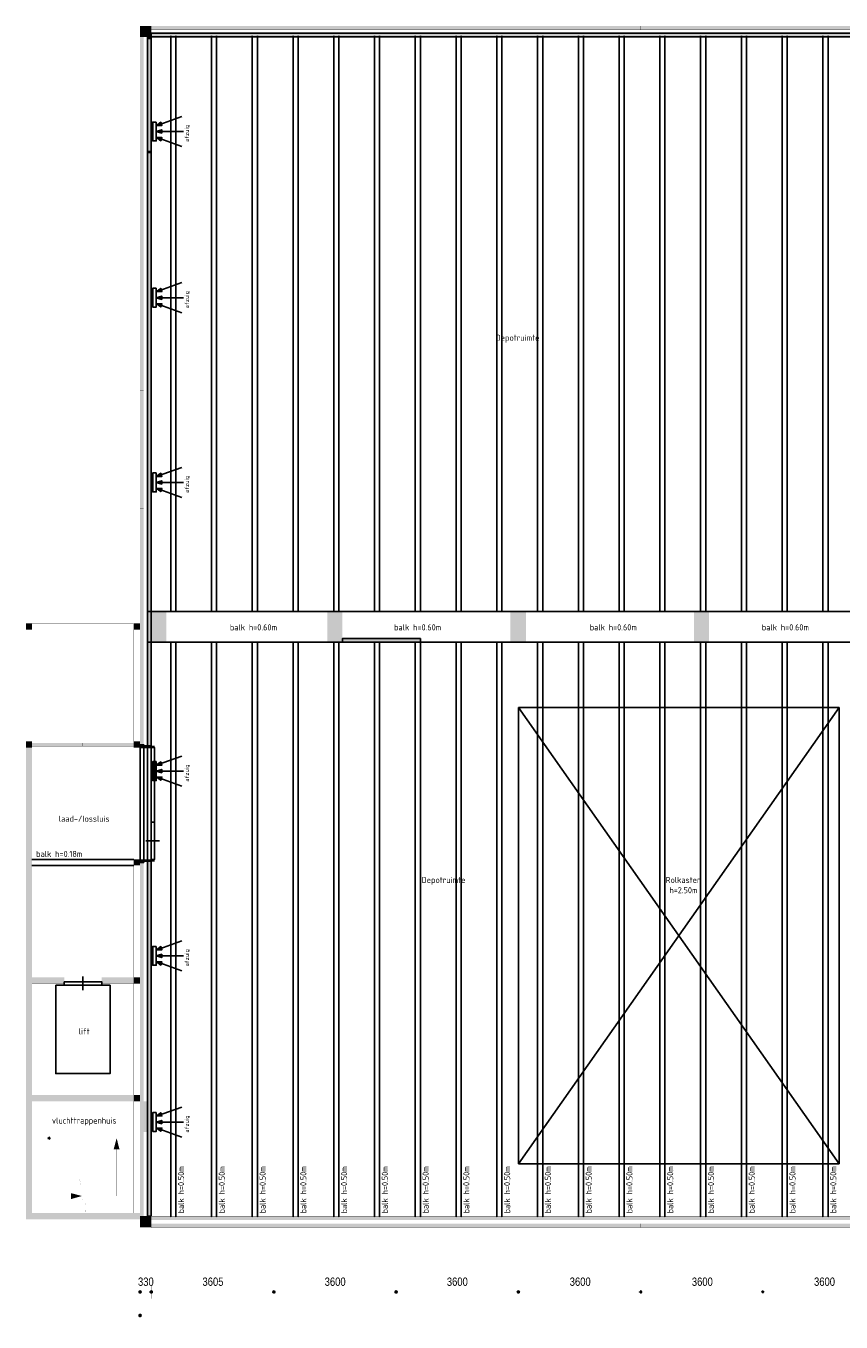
# Model space of a CAD drawing. Header units: millimetres. Extents: x 261 to 80476, y 988 to 41725.
# Tile 1 of 14: x 261 to 24260, y 988 to 39140. Entities that reach past the tile are written whole.
import ezdxf

# ---------------------------------------------------------------- set-up
doc = ezdxf.new("R2010")
doc.units = ezdxf.units.MM
doc.linetypes.add('ACAD_ISO02W100', pattern=[15, 12, -3])
for name, color, linetype in [('balken', 1, 'ACAD_ISO02W100'), ('H', 7, 'Continuous'), ('P', 7, 'Continuous'), ('ruimtebenaming', 1, 'Continuous'), ('T', 7, 'Continuous'), ('ventilatieopening', 3, 'Continuous')]:
    doc.layers.add(name, color=color, linetype=linetype)

# ---------------------------------------------------------------- blocks, each defined once
blk = doc.blocks.new('afzuig')
at = {"layer": 'ventilatieopening'}
for p, q in [((107, 170), (856, 442)), ((107, 0), (904, 0)), ((107, -170), (856, -442))]:
    blk.add_line(p, q, dxfattribs=at)
for points in [[(107, 278), (0, 278), (0, -278), (107, -278)], [(107, 170), (274, 178), (240, 271)], [(107, 0), (266, -49), (266, 49)], [(107, -170), (274, -178), (240, -271)]]:
    blk.add_lwpolyline(points, close=True, dxfattribs=at)
at = {"layer": 'balken', "insert": (946, -312), "char_height": 120, "width": 2608.18, "attachment_point": 1, "rotation": 90}
blk.add_mtext('{\\Fisocp|c0;afzuig}', dxfattribs=at)

msp = doc.modelspace()

# ---------------------------------------------------------------- hatches: boundary and pattern name
for points in [[(71276, 38926), (3948, 38926), (3948, 38816), (71276, 38816)], [(3948, 35412), (3837, 35412), (3837, 17947), (3948, 17947)], [(11875, 21104), (9579, 21104), (9579, 21005), (11875, 21005)], [(3948, 4104), (3837, 4104), (3837, 14551), (3948, 14551)]]:
    msp.add_hatch(color=256).paths.add_polyline_path(points)
at = {"layer": 'H', "linetype": 'Continuous'}
for points in [[(3616, 39140), (3948, 39140), (3948, 38816), (3616, 38816), (3616, 39140)], [(3948, 39140), (7555, 39140), (7555, 39030), (3948, 39030), (3948, 39140)], [(7555, 39140), (11155, 39140), (11155, 39030), (7555, 39030), (7555, 39140)], [(11155, 39140), (14751, 39140), (14751, 39030), (11155, 39030), (11155, 39140)], [(14751, 39140), (18351, 39140), (18351, 39030), (14751, 39030), (14751, 39140)], [(18351, 39140), (21951, 39140), (21951, 39030), (18351, 39030), (18351, 39140)], [(21951, 39140), (25558, 39140), (25558, 39030), (21951, 39030), (21951, 39140)], [(3616, 38816), (3727, 38816), (3727, 35344), (3616, 35344), (3616, 38816)], [(3844, 38748), (3948, 38748), (3948, 38819), (3844, 38819), (3844, 38748)], [(3844, 38816), (3948, 38816), (3948, 35412), (3844, 35412), (3844, 38816)], [(3616, 35344), (3727, 35344), (3727, 31873), (3616, 31873), (3616, 35344)], [(3844, 35394), (3948, 35394), (3948, 35465), (3844, 35465), (3844, 35394)], [(3616, 31873), (3727, 31873), (3727, 28401), (3616, 28401), (3616, 31873)], [(3616, 28401), (3727, 28401), (3727, 24930), (3616, 24930), (3616, 28401)], [(3616, 24930), (3727, 24930), (3727, 21458), (3616, 21458), (3616, 24930)], [(3948, 21907), (4397, 21907), (4397, 21009), (3948, 21009), (3948, 21907)], [(9130, 21907), (9579, 21907), (9579, 21009), (9130, 21009), (9130, 21907)], [(14523, 21907), (14983, 21907), (14983, 21009), (14523, 21009), (14523, 21907)], [(19926, 21907), (20375, 21907), (20375, 21009), (19926, 21009), (19926, 21907)], [(441, 21372), (262, 21372), (262, 21551), (441, 21551), (441, 21372), (441, 21372)], [(3616, 21372), (3438, 21372), (3438, 21551), (3616, 21551), (3616, 21372), (3616, 21372)], [(3616, 21458), (3727, 21458), (3727, 17983), (3616, 17983), (3616, 21458)], [(262, 18079), (262, 7483), (441, 7483), (441, 18079), (262, 18079), (262, 18079)], [(441, 17901), (262, 17901), (262, 18079), (441, 18079), (441, 17901), (441, 17901)], [(441, 18036), (3438, 18036), (3438, 17944), (441, 17944), (441, 18036)], [(3616, 17901), (3438, 17901), (3438, 18079), (3616, 18079), (3616, 17901), (3616, 17901)], [(3616, 17880), (4048, 17880), (4048, 17951), (3616, 17951), (3616, 17880)], [(3438, 14604), (3616, 14604), (3616, 14429), (3438, 14429), (3438, 14604), (3438, 14604)], [(3616, 14536), (4048, 14536), (4048, 14608), (3616, 14608), (3616, 14536)], [(3616, 14522), (3727, 14522), (3727, 11051), (3616, 11051), (3616, 14522)], [(441, 10954), (1389, 10954), (1389, 11132), (441, 11132), (441, 10954), (441, 10954)], [(3438, 11132), (2490, 11132), (2490, 10954), (3438, 10954), (3438, 11132), (3438, 11132)], [(3438, 11132), (3616, 11132), (3616, 10954), (3438, 10954), (3438, 11132), (3438, 11132)], [(3616, 11051), (3727, 11051), (3727, 7575), (3616, 7575), (3616, 11051)], [(441, 7483), (3420, 7483), (3420, 7672), (441, 7672), (441, 7483), (441, 7483)], [(3616, 7483), (3616, 7672), (3438, 7672), (3438, 7483), (3616, 7483), (3616, 7483)], [(441, 4011), (441, 7483), (262, 7483), (262, 4011), (441, 4011), (441, 4011)], [(3616, 7575), (3727, 7575), (3727, 4104), (3616, 4104), (3616, 7575)], [(3616, 7483), (3948, 7483), (3948, 6585), (3616, 6585), (3616, 7483)], [(3844, 7483), (3948, 7483), (3948, 6585), (3844, 6585), (3844, 7483)], [(1000, 6399), (947, 6346), (893, 6399), (947, 6453), (1000, 6399), (1000, 6399), (1000, 6399)], [(2932, 6399), (3014, 6078), (2846, 6078), (2932, 6399), (2932, 6399)], [(2932, 6399), (2846, 6075), (2846, 6078), (2932, 6399)], [(2932, 6399), (3018, 6078), (2932, 6396), (2932, 6399)], [(1795, 5198), (1873, 4884), (1795, 5195), (1795, 5198)], [(1838, 5198), (1916, 4884), (1838, 5195), (1838, 5198)], [(1913, 4699), (1592, 4614), (1592, 4781), (1913, 4699), (1913, 4699)], [(1592, 4781), (1916, 4699), (1592, 4781), (1592, 4781)], [(1913, 4699), (1595, 4610), (1592, 4614), (1913, 4699)], [(1888, 4781), (1898, 4749), (1888, 4781), (1888, 4781)], [(1913, 4688), (1995, 4375), (1913, 4685), (1913, 4688)], [(1930, 4781), (1941, 4749), (1930, 4781), (1930, 4781)], [(1955, 4688), (2034, 4375), (1955, 4685), (1955, 4688)], [(3616, 4011), (262, 4011), (262, 4197), (3616, 4197), (3616, 4011), (3616, 4011)], [(2034, 4172), (2045, 4147), (2034, 4172), (2034, 4172)], [(2077, 4172), (2087, 4147), (2077, 4172), (2077, 4172)], [(78369, 4104), (3616, 4104), (3616, 3993), (78369, 3993), (78369, 4104), (78369, 4104)], [(3948, 4104), (3616, 4104), (3616, 3776), (3948, 3776), (3948, 4104), (3948, 4104)], [(3948, 3883), (7555, 3883), (7555, 3776), (3948, 3776), (3948, 3883)], [(7555, 3883), (11155, 3883), (11155, 3776), (7555, 3776), (7555, 3883)], [(11155, 3883), (14751, 3883), (14751, 3776), (11155, 3776), (11155, 3883)], [(14751, 3883), (18351, 3883), (18351, 3776), (14751, 3776), (14751, 3883)], [(18351, 3883), (21951, 3883), (21951, 3776), (18351, 3776), (18351, 3883)], [(21951, 3883), (25558, 3883), (25558, 3776), (21951, 3776), (21951, 3883)], [(3677, 1876), (3663, 1837), (3624, 1823), (3581, 1837), (3566, 1876), (3581, 1912), (3624, 1930), (3663, 1912), (3677, 1876), (3677, 1876), (3677, 1876)], [(3677, 1876), (3663, 1837), (3624, 1823), (3581, 1837), (3566, 1876), (3581, 1912), (3624, 1930), (3663, 1912), (3677, 1876), (3677, 1876), (3677, 1876)], [(4008, 1876), (3994, 1837), (3951, 1823), (3912, 1837), (3898, 1876), (3912, 1912), (3951, 1930), (3994, 1912), (4008, 1876), (4008, 1876), (4008, 1876)], [(4008, 1876), (3994, 1837), (3951, 1823), (3912, 1837), (3898, 1876), (3912, 1912), (3951, 1930), (3994, 1912), (4008, 1876), (4008, 1876), (4008, 1876)], [(4008, 1876), (3994, 1837), (3951, 1823), (3912, 1837), (3898, 1876), (3912, 1912), (3951, 1930), (3994, 1912), (4008, 1876), (4008, 1876), (4008, 1876)], [(7619, 1876), (7601, 1837), (7558, 1823), (7523, 1837), (7505, 1876), (7523, 1912), (7558, 1930), (7601, 1912), (7619, 1876), (7619, 1876), (7619, 1876)], [(7619, 1876), (7601, 1837), (7558, 1823), (7523, 1837), (7505, 1876), (7523, 1912), (7558, 1930), (7601, 1912), (7619, 1876), (7619, 1876), (7619, 1876)], [(11215, 1876), (11201, 1837), (11158, 1823), (11119, 1837), (11105, 1876), (11119, 1912), (11158, 1930), (11201, 1912), (11215, 1876), (11215, 1876), (11215, 1876)], [(11215, 1876), (11201, 1837), (11158, 1823), (11119, 1837), (11105, 1876), (11119, 1912), (11158, 1930), (11201, 1912), (11215, 1876), (11215, 1876), (11215, 1876)], [(14815, 1876), (14797, 1837), (14762, 1823), (14719, 1837), (14701, 1876), (14719, 1912), (14762, 1930), (14797, 1912), (14815, 1876), (14815, 1876), (14815, 1876)], [(14815, 1876), (14797, 1837), (14762, 1823), (14719, 1837), (14701, 1876), (14719, 1912), (14762, 1930), (14797, 1912), (14815, 1876), (14815, 1876), (14815, 1876)], [(18411, 1876), (18397, 1837), (18358, 1823), (18304, 1876), (18358, 1930), (18397, 1912), (18411, 1876), (18411, 1876), (18411, 1876)], [(18411, 1876), (18397, 1837), (18358, 1823), (18304, 1876), (18358, 1930), (18397, 1912), (18411, 1876), (18411, 1876), (18411, 1876)], [(22011, 1876), (21958, 1823), (21904, 1876), (21958, 1930), (22011, 1876), (22011, 1876), (22011, 1876)], [(22011, 1876), (21958, 1823), (21904, 1876), (21958, 1930), (22011, 1876), (22011, 1876), (22011, 1876)], [(3677, 1181), (3663, 1142), (3624, 1128), (3581, 1142), (3566, 1181), (3581, 1224), (3624, 1238), (3663, 1224), (3677, 1181), (3677, 1181), (3677, 1181)]]:
    msp.add_hatch(color=256, dxfattribs=at).paths.add_polyline_path(points)

# ---------------------------------------------------------------- linework, layer by layer
msp.add_line((11875, 21004), (11875, 21104))
at = {"color": 1}
for p, q in [((24200, 19075), (14763, 5648)), ((14763, 19075), (24200, 5648))]:
    msp.add_line(p, q, dxfattribs=at)
for points in [[(71276, 38926), (3948, 38926), (3948, 38816), (71276, 38816)], [(3948, 35412), (3837, 35412), (3837, 17947), (3948, 17947)], [(11875, 21104), (9579, 21104), (9579, 21005), (11875, 21005)], [(3948, 4104), (3837, 4104), (3837, 14551), (3948, 14551)]]:
    msp.add_lwpolyline(points, close=True)
msp.add_lwpolyline([(24200, 5648), (14763, 5648), (14763, 19075), (24200, 19075)], close=True, dxfattribs=at)
at = {"layer": 'balken', "ltscale": 0.25}
for p, q in [((4525, 38849), (4525, 21904)), ((4675, 38849), (4675, 21904)), ((5725, 38849), (5725, 21904)), ((5875, 38849), (5875, 21904)), ((6925, 38849), (6925, 21904)), ((7075, 38849), (7075, 21904)), ((8125, 38849), (8125, 21904)), ((8275, 38849), (8275, 21904)), ((9325, 38849), (9325, 21904)), ((9475, 38849), (9475, 21904)), ((10525, 38849), (10525, 21904)), ((10675, 38849), (10675, 21904)), ((11725, 38849), (11725, 21904)), ((11875, 38849), (11875, 21904)), ((12925, 38849), (12925, 21904)), ((13075, 38849), (13075, 21904)), ((14125, 38849), (14125, 21904)), ((14275, 38849), (14275, 21904)), ((15325, 38849), (15325, 21904)), ((15475, 38849), (15475, 21904)), ((16525, 38849), (16525, 21904)), ((16675, 38849), (16675, 21904)), ((17725, 38849), (17725, 21904)), ((17875, 38849), (17875, 21904)), ((18925, 38849), (18925, 21904)), ((19075, 38849), (19075, 21904)), ((20125, 38849), (20125, 21904)), ((20275, 38849), (20275, 21904)), ((21325, 38849), (21325, 21904)), ((21475, 38849), (21475, 21904)), ((22525, 38849), (22525, 21904)), ((22675, 38849), (22675, 21904)), ((23725, 38849), (23725, 21904)), ((23875, 38849), (23875, 21904)), ((72366, 21904), (3864, 21904)), ((3864, 21004), (72366, 21004)), ((4525, 21004), (4525, 4071)), ((4675, 21004), (4675, 4071)), ((5725, 21004), (5725, 4071)), ((5875, 21004), (5875, 4071)), ((6925, 21004), (6925, 4071)), ((7075, 21004), (7075, 4071)), ((8125, 21004), (8125, 4071)), ((8275, 21004), (8275, 4071)), ((9325, 21004), (9325, 4071)), ((9475, 21004), (9475, 4071)), ((10525, 21004), (10525, 4071)), ((10675, 21004), (10675, 4071)), ((11725, 21004), (11725, 4071)), ((11875, 21004), (11875, 4071)), ((12925, 21004), (12925, 4071)), ((13075, 21004), (13075, 4071)), ((14125, 21004), (14125, 4071)), ((14275, 21004), (14275, 4071)), ((15325, 21004), (15325, 4071)), ((15475, 21004), (15475, 4071)), ((16525, 21004), (16525, 4071)), ((16675, 21004), (16675, 4071)), ((17725, 21004), (17725, 4071)), ((17875, 21004), (17875, 4071)), ((18925, 21004), (18925, 4071)), ((19075, 21004), (19075, 4071)), ((20125, 21004), (20125, 4071)), ((20275, 21004), (20275, 4071)), ((21325, 21004), (21325, 4071)), ((21475, 21004), (21475, 4071)), ((22525, 21004), (22525, 4071)), ((22675, 21004), (22675, 4071)), ((23725, 21004), (23725, 4071)), ((23875, 21004), (23875, 4071)), ((3438, 14608), (435, 14608)), ((3438, 14426), (435, 14426))]:
    msp.add_line(p, q, dxfattribs=at)
at = {"layer": 'P', "const_width": 2.22}
for points in [[(3620, 39136), (3948, 39136), (3948, 38816), (3620, 38816), (3620, 39136)], [(3948, 39136), (7558, 39136), (7558, 39026), (3948, 39026), (3948, 39136)], [(7558, 39136), (11155, 39136), (11155, 39026), (7558, 39026), (7558, 39136)], [(11155, 39136), (14755, 39136), (14755, 39026), (11155, 39026), (11155, 39136)], [(14755, 39136), (18354, 39136), (18354, 39026), (14755, 39026), (14755, 39136)], [(18354, 39136), (21954, 39136), (21954, 39026), (18354, 39026), (18354, 39136)], [(21954, 39136), (25561, 39136), (25561, 39026), (21954, 39026), (21954, 39136)], [(3620, 38816), (3730, 38816), (3730, 35344), (3620, 35344), (3620, 38816)], [(3834, 38819), (3948, 38819)], [(3848, 38816), (3948, 38816), (3948, 35412), (3848, 35412), (3848, 38816)], [(3848, 38816), (3948, 38816), (3948, 38762), (3848, 38762), (3848, 38816)], [(3894, 38769), (3894, 35462)], [(3620, 35344), (3730, 35344), (3730, 31869), (3620, 31869), (3620, 35344)], [(3848, 35462), (3948, 35462), (3948, 35412), (3848, 35412), (3848, 35462)], [(3620, 31869), (3730, 31869), (3730, 28398), (3620, 28398), (3620, 31869)], [(3620, 28398), (3730, 28398), (3730, 24926), (3620, 24926), (3620, 28398)], [(3620, 24926), (3730, 24926), (3730, 21455), (3620, 21455), (3620, 24926)], [(3948, 21904), (4397, 21904), (4397, 21005), (3948, 21005), (3948, 21904)], [(9134, 21904), (9579, 21904), (9579, 21005), (9134, 21005), (9134, 21904)], [(14526, 21904), (14983, 21904), (14983, 21005), (14526, 21005), (14526, 21904)], [(19930, 21904), (20379, 21904), (20379, 21005), (19930, 21005), (19930, 21904)], [(262, 21551), (262, 21372)], [(262, 21551), (441, 21551)], [(262, 21551), (262, 18076)], [(262, 21372), (441, 21372)], [(441, 21551), (441, 21372)], [(441, 21551), (441, 18076)], [(441, 21551), (3424, 21551)], [(441, 21372), (3438, 21372)], [(3438, 21551), (3438, 17897)], [(3438, 21551), (3438, 21372)], [(3438, 21551), (3616, 21551)], [(3438, 21372), (3616, 21372)], [(3616, 21551), (3616, 21372)], [(3620, 21455), (3730, 21455), (3730, 17983), (3620, 17983), (3620, 21455)], [(262, 18079), (262, 7483)], [(262, 18079), (441, 18079)], [(262, 18079), (262, 17897)], [(262, 18079), (441, 18079)], [(441, 18079), (441, 7483)], [(441, 18079), (441, 17897)], [(441, 17986), (3438, 17986)], [(444, 18033), (3442, 18033), (3442, 17940), (444, 17940), (444, 18033)], [(1937, 18036), (1937, 17940)], [(3438, 18079), (3438, 17897)], [(3438, 18079), (3616, 18079)], [(3616, 18079), (3616, 17897)], [(3620, 17947), (4051, 17947), (4051, 17897), (3620, 17897), (3620, 17947)], [(262, 17901), (441, 17901)], [(3438, 17901), (3616, 17901)], [(3438, 14608), (3438, 4197)], [(3438, 14608), (3616, 14608)], [(3438, 14608), (3438, 14426)], [(3616, 14608), (3616, 14426)], [(3620, 14604), (4051, 14604), (4051, 14551), (3620, 14551), (3620, 14604)], [(3620, 14518), (3730, 14518), (3730, 11047), (3620, 11047), (3620, 14518)], [(3438, 14429), (3616, 14429)], [(441, 11136), (441, 10954)], [(441, 11132), (1389, 11132)], [(1389, 11136), (1389, 10954)], [(2490, 11136), (2490, 10954)], [(2490, 11132), (3438, 11132)], [(3438, 11136), (3438, 10954)], [(3438, 11136), (3438, 10954)], [(3438, 11132), (3616, 11132)], [(3616, 11136), (3616, 10954)], [(441, 10954), (1389, 10954)], [(2490, 10954), (3438, 10954)], [(3438, 10954), (3616, 10954)], [(3620, 11047), (3730, 11047), (3730, 7575), (3620, 7575), (3620, 11047)], [(441, 7672), (3424, 7672)], [(441, 7672), (441, 7483)], [(3420, 7672), (3420, 7483)], [(3438, 7672), (3616, 7672)], [(3438, 7672), (3438, 7483)], [(3616, 7672), (3616, 7483)], [(262, 7486), (262, 4011)], [(262, 7483), (441, 7483)], [(262, 7483), (441, 7483)], [(441, 7486), (441, 4011)], [(441, 7483), (3424, 7483)], [(3438, 7483), (3616, 7483)], [(3620, 7575), (3730, 7575), (3730, 4100), (3620, 4100), (3620, 7575)], [(3620, 7479), (3948, 7479), (3948, 6585), (3620, 6585), (3620, 7479)], [(3848, 7479), (3948, 7479), (3948, 6585), (3848, 6585), (3848, 7479)], [(3691, 7034), (4101, 7034)], [(441, 6399), (1449, 6399)], [(993, 6396), (989, 6378), (979, 6360), (961, 6349), (943, 6346), (922, 6349), (908, 6360), (897, 6378), (893, 6396), (897, 6417), (908, 6431), (922, 6442), (943, 6449), (961, 6442), (979, 6431), (989, 6417), (993, 6396), (993, 6396), (993, 6396)], [(939, 6403), (939, 4696)], [(1446, 6399), (2433, 6399)], [(1449, 6403), (1449, 5195)], [(2430, 6403), (2430, 5195)], [(2430, 6399), (3438, 6399)], [(2843, 6078), (3018, 6078)], [(2928, 6096), (2928, 4696)], [(1446, 5198), (1795, 5198)], [(1795, 5198), (2433, 5198)], [(939, 4699), (1610, 4699)], [(1592, 4785), (1592, 4610)], [(1913, 4699), (2932, 4699)], [(262, 4200), (262, 4011)], [(262, 4197), (3616, 4197)], [(2016, 4275), (2016, 4239)], [(2059, 4275), (2059, 4239)], [(3616, 4200), (3616, 4011)], [(262, 4011), (441, 4011)], [(262, 4011), (3616, 4011)], [(3616, 4107), (3616, 3993)], [(3616, 4107), (3616, 3772)], [(3616, 4104), (78369, 4104)], [(3616, 4104), (3948, 4104)], [(3616, 3993), (78369, 3993)], [(3834, 4104), (3948, 4104)], [(3948, 4107), (3948, 3772)], [(3948, 3883), (7558, 3883), (7558, 3772), (3948, 3772), (3948, 3883)], [(7558, 3883), (11155, 3883), (11155, 3772), (7558, 3772), (7558, 3883)], [(11155, 3883), (14755, 3883), (14755, 3772), (11155, 3772), (11155, 3883)], [(14755, 3883), (18354, 3883), (18354, 3772), (14755, 3772), (14755, 3883)], [(18354, 3883), (21954, 3883), (21954, 3772), (18354, 3772), (18354, 3883)], [(21954, 3883), (25561, 3883), (25561, 3772), (21954, 3772), (21954, 3883)], [(3616, 3776), (3948, 3776)], [(3670, 1876), (3666, 1855), (3655, 1837), (3638, 1826), (3620, 1823), (3598, 1826), (3584, 1837), (3574, 1855), (3570, 1876), (3574, 1894), (3584, 1908), (3598, 1923), (3620, 1926), (3638, 1923), (3655, 1908), (3666, 1894), (3670, 1876), (3670, 1876), (3670, 1876)], [(3670, 1876), (3666, 1855), (3655, 1837), (3638, 1826), (3620, 1823), (3598, 1826), (3584, 1837), (3574, 1855), (3570, 1876), (3574, 1894), (3584, 1908), (3598, 1923), (3620, 1926), (3638, 1923), (3655, 1908), (3666, 1894), (3670, 1876), (3670, 1876), (3670, 1876)], [(3616, 2072), (3616, 1673)], [(3616, 2072), (3616, 1673)], [(4001, 1876), (3998, 1855), (3987, 1837), (3969, 1826), (3951, 1823), (3930, 1826), (3916, 1837), (3901, 1855), (3898, 1876), (3901, 1894), (3916, 1908), (3930, 1923), (3951, 1926), (3969, 1923), (3987, 1908), (3998, 1894), (4001, 1876), (4001, 1876), (4001, 1876)], [(4001, 1876), (3998, 1855), (3987, 1837), (3969, 1826), (3951, 1823), (3930, 1826), (3916, 1837), (3901, 1855), (3898, 1876), (3901, 1894), (3916, 1908), (3930, 1923), (3951, 1926), (3969, 1923), (3987, 1908), (3998, 1894), (4001, 1876), (4001, 1876), (4001, 1876)], [(4001, 1876), (3998, 1855), (3987, 1837), (3969, 1826), (3951, 1823), (3930, 1826), (3916, 1837), (3901, 1855), (3898, 1876), (3901, 1894), (3916, 1908), (3930, 1923), (3951, 1926), (3969, 1923), (3987, 1908), (3998, 1894), (4001, 1876), (4001, 1876), (4001, 1876)], [(3948, 2072), (3948, 1673)], [(3948, 2072), (3948, 1673)], [(3948, 2072), (3948, 1673)], [(7608, 1876), (7605, 1855), (7594, 1837), (7576, 1826), (7558, 1823), (7537, 1826), (7523, 1837), (7512, 1855), (7505, 1876), (7512, 1894), (7523, 1908), (7537, 1923), (7558, 1926), (7576, 1923), (7594, 1908), (7605, 1894), (7608, 1876), (7608, 1876), (7608, 1876)], [(7608, 1876), (7605, 1855), (7594, 1837), (7576, 1826), (7558, 1823), (7537, 1826), (7523, 1837), (7512, 1855), (7505, 1876), (7512, 1894), (7523, 1908), (7537, 1923), (7558, 1926), (7576, 1923), (7594, 1908), (7605, 1894), (7608, 1876), (7608, 1876), (7608, 1876)], [(7555, 2072), (7555, 1673)], [(7555, 2072), (7555, 1673)], [(11208, 1876), (11204, 1855), (11194, 1837), (11176, 1826), (11155, 1823), (11137, 1826), (11119, 1837), (11108, 1855), (11105, 1876), (11108, 1894), (11119, 1908), (11137, 1923), (11155, 1926), (11176, 1923), (11194, 1908), (11204, 1894), (11208, 1876), (11208, 1876), (11208, 1876)], [(11208, 1876), (11204, 1855), (11194, 1837), (11176, 1826), (11155, 1823), (11137, 1826), (11119, 1837), (11108, 1855), (11105, 1876), (11108, 1894), (11119, 1908), (11137, 1923), (11155, 1926), (11176, 1923), (11194, 1908), (11204, 1894), (11208, 1876), (11208, 1876), (11208, 1876)], [(11155, 2072), (11155, 1673)], [(11155, 2072), (11155, 1673)], [(14808, 1876), (14801, 1855), (14790, 1837), (14776, 1826), (14755, 1823), (14737, 1826), (14719, 1837), (14708, 1855), (14705, 1876), (14708, 1894), (14719, 1908), (14737, 1923), (14755, 1926), (14776, 1923), (14790, 1908), (14801, 1894), (14808, 1876), (14808, 1876), (14808, 1876)], [(14808, 1876), (14801, 1855), (14790, 1837), (14776, 1826), (14755, 1823), (14737, 1826), (14719, 1837), (14708, 1855), (14705, 1876), (14708, 1894), (14719, 1908), (14737, 1923), (14755, 1926), (14776, 1923), (14790, 1908), (14801, 1894), (14808, 1876), (14808, 1876), (14808, 1876)], [(14751, 2072), (14751, 1673)], [(14751, 2072), (14751, 1673)], [(18404, 1876), (18401, 1855), (18390, 1837), (18376, 1826), (18354, 1823), (18337, 1826), (18319, 1837), (18308, 1855), (18304, 1876), (18308, 1894), (18319, 1908), (18337, 1923), (18354, 1926), (18376, 1923), (18390, 1908), (18401, 1894), (18404, 1876), (18404, 1876), (18404, 1876)], [(18404, 1876), (18401, 1855), (18390, 1837), (18376, 1826), (18354, 1823), (18337, 1826), (18319, 1837), (18308, 1855), (18304, 1876), (18308, 1894), (18319, 1908), (18337, 1923), (18354, 1926), (18376, 1923), (18390, 1908), (18401, 1894), (18404, 1876), (18404, 1876), (18404, 1876)], [(18351, 2072), (18351, 1673)], [(18351, 2072), (18351, 1673)], [(22004, 1876), (22001, 1855), (21990, 1837), (21972, 1826), (21954, 1823), (21933, 1826), (21919, 1837), (21908, 1855), (21904, 1876), (21908, 1894), (21919, 1908), (21933, 1923), (21954, 1926), (21972, 1923), (21990, 1908), (22001, 1894), (22004, 1876), (22004, 1876), (22004, 1876)], [(22004, 1876), (22001, 1855), (21990, 1837), (21972, 1826), (21954, 1823), (21933, 1826), (21919, 1837), (21908, 1855), (21904, 1876), (21908, 1894), (21919, 1908), (21933, 1923), (21954, 1926), (21972, 1923), (21990, 1908), (22001, 1894), (22004, 1876), (22004, 1876), (22004, 1876)], [(21951, 2072), (21951, 1673)], [(21951, 2072), (21951, 1673)], [(3666, 1876), (3898, 1876)], [(3666, 1876), (3898, 1876)], [(3998, 1876), (7505, 1876)], [(7605, 1876), (11105, 1876)], [(11201, 1876), (14701, 1876)], [(14801, 1876), (18301, 1876)], [(18401, 1876), (21901, 1876)], [(22001, 1876), (25508, 1876)], [(3670, 1181), (3666, 1160), (3655, 1146), (3638, 1135), (3620, 1128), (3598, 1135), (3584, 1146), (3574, 1160), (3570, 1181), (3574, 1199), (3584, 1217), (3598, 1228), (3620, 1231), (3638, 1228), (3655, 1217), (3666, 1199), (3670, 1181), (3670, 1181), (3670, 1181)], [(3616, 1388), (3616, 989)], [(3666, 1185), (78650, 1185)]]:
    msp.add_lwpolyline(points, dxfattribs=at)
at = {"layer": 'P'}
for points in [[(3948, 38926), (78372, 38926), (78372, 38816), (3948, 38816), (3948, 38926)], [(3837, 38819), (3837, 4104)], [(3948, 38819), (3948, 4104)], [(3620, 17983), (3730, 17983), (3730, 14518), (3620, 14518), (3620, 17983)], [(3620, 17947), (3948, 17947), (3948, 14551), (3620, 14551), (3620, 17947)], [(3948, 17897), (4051, 17897), (4051, 15705), (3948, 15705), (3948, 17897)], [(3948, 15705), (4051, 15705), (4051, 14604), (3948, 14604), (3948, 15705)], [(3791, 15157), (4194, 15157)], [(1937, 11161), (1937, 10758)], [(1139, 10901), (2739, 10901), (2739, 8302), (1139, 8302), (1139, 10901)], [(1392, 11004), (2494, 11004), (2494, 10901), (1392, 10901), (1392, 11004)]]:
    msp.add_lwpolyline(points, dxfattribs=at)

# ---------------------------------------------------------------- block references
at = {"layer": 'ventilatieopening'}
for p in [(3993, 36033), (3993, 31141), (3993, 25703), (3993, 17206), (3993, 11768), (3993, 6876)]:
    msp.add_blockref('afzuig', p, dxfattribs=at)

# ---------------------------------------------------------------- texts
at = {"layer": 'balken', "char_height": 180, "attachment_point": 1}
for s, insert, width in [('{\\Fisocp|c0;balk h=0.60m}', (6267, 21527), 2608.18), ('{\\Fisocp|c0;balk h=0.60m}', (11101, 21527), 2608.18), ('{\\Fisocp|c0;balk h=0.60m}', (16861, 21527), 2608.18), ('{\\Fisocp|c0;balk h=0.60m}', (21927, 21527), 2608.18), ('{\\Fisocp|c0;balk h=0.18m}', (563, 14857), 2502.44)]:
    msp.add_mtext(s, dxfattribs=dict(at, insert=insert, width=width))
at = {"layer": 'balken', "char_height": 180, "width": 2608.18, "attachment_point": 1, "rotation": 90}
for insert in [(4738, 4187), (5938, 4187), (7138, 4187), (8338, 4187), (9538, 4187), (10738, 4187), (11938, 4187), (13138, 4187), (14338, 4187), (15538, 4187), (16738, 4187), (17938, 4187), (19138, 4187), (20338, 4187), (21538, 4187), (22738, 4187), (23938, 4187)]:
    msp.add_mtext('{\\Fisocp|c0;balk h=0.50m}', dxfattribs=dict(at, insert=insert))
at = {"layer": 'ruimtebenaming', "char_height": 180, "width": 2608.18, "attachment_point": 2}
for s, insert in [('{\\Fisocp|c0;Depotruimte}', (14734, 30051)), ('{\\Fisocp|c0;laad-/lossluis}', (1977, 15893)), ('{\\Fisocp|c0;Depotruimte}', (12556, 14091)), ('{\\Fisocp|c0;Rolkasten\\Ph=2.50m}', (19619, 14091)), ('{\\Fisocp|c0;lift}', (1977, 9637)), ('{\\Fisocp|c0;vluchttrappenhuis}', (1978, 7010))]:
    msp.add_mtext(s, dxfattribs=dict(at, insert=insert))
at = {"layer": 'T', "char_height": 242.48, "attachment_point": 1}
for s, insert in [('{\\fArial Narrow|b0|i0|c0|p18;330}', (3560, 2298)), ('{\\fArial Narrow|b0|i0|c0|p18;3605}', (5459, 2298)), ('{\\fArial Narrow|b0|i0|c0|p18;3600}', (9056, 2298)), ('{\\fArial Narrow|b0|i0|c0|p18;3600}', (12653, 2298)), ('{\\fArial Narrow|b0|i0|c0|p18;3600}', (16270, 2298)), ('{\\fArial Narrow|b0|i0|c0|p18;3600}', (19866, 2298)), ('{\\fArial Narrow|b0|i0|c0|p18;3600}', (23463, 2298))]:
    msp.add_mtext(s, dxfattribs=dict(at, insert=insert))

doc.saveas('drawing.dxf')
